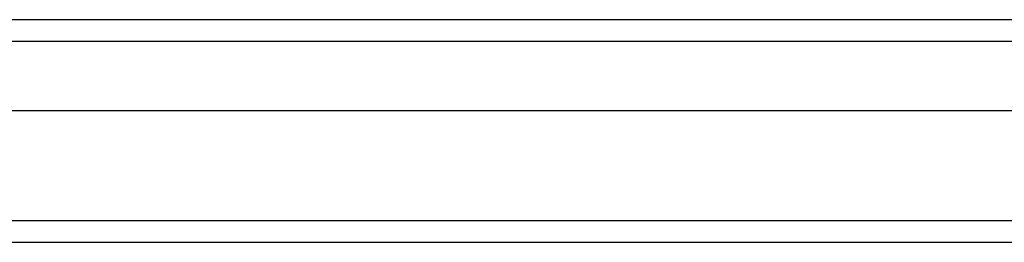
# Model space of a CAD drawing. Header units: inches. Extents: x 0 to 192, y -11 to 125.
# Tile 14 of 66: x 98.281 to 101.869, y 54.502 to 55.314. Entities that reach past the tile are written whole.
import ezdxf

# ---------------------------------------------------------------- set-up
doc = ezdxf.new("R2010")
doc.units = ezdxf.units.IN
doc.header["$LTSCALE"] = 11.537764
doc.header["$MEASUREMENT"] = 0
doc.layers.add('Visible Edges(ANSI)', color=7, linetype='Continuous', lineweight=25)
doc.layers.add('Visible Tangent Edges(ANSI)', color=7, linetype='Continuous', lineweight=25)

msp = doc.modelspace()

# ---------------------------------------------------------------- linework, layer by layer
at = {"layer": 'Visible Edges(ANSI)'}
for p, q in [((104.61688, 55.31351), (83.80028, 55.31351)), ((104.71976, 54.98135), (83.69741, 54.98135)), ((83.03801, 54.50155), (105.37916, 54.50155))]:
    msp.add_line(p, q, dxfattribs=at)
at = {"layer": 'Visible Tangent Edges(ANSI)'}
for p, q in [((83.69248, 55.23477), (104.72469, 55.23477)), ((105.37916, 54.5803), (83.11675, 54.5803))]:
    msp.add_line(p, q, dxfattribs=at)

doc.saveas('drawing.dxf')
